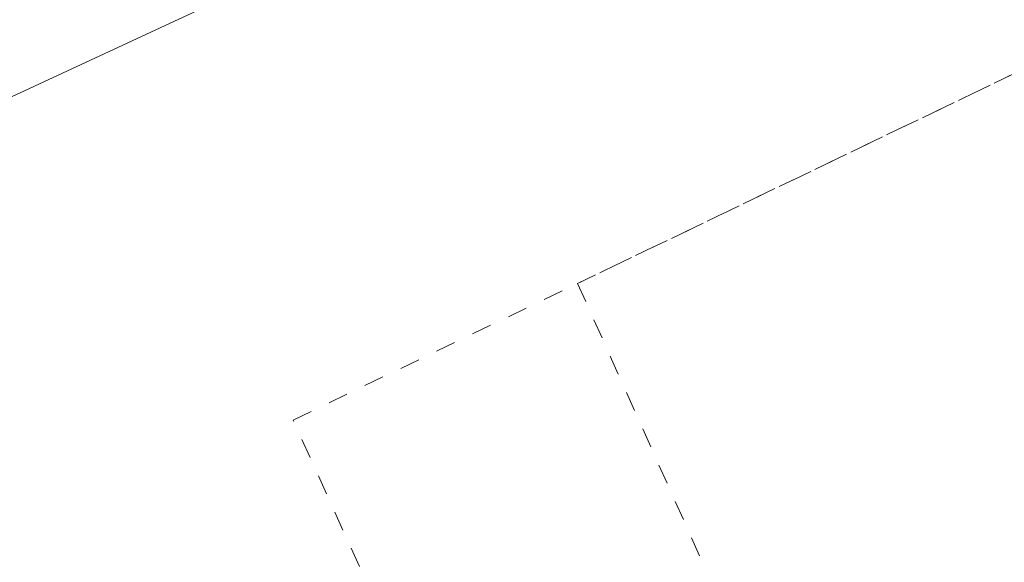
# Model space of a CAD drawing. Header units: metres. Extents: x 8440716 to 8446743, y 5883760 to 5887966.
# Tile 12 of 256: x 8442221 to 8442245, y 5885656 to 5885670. Entities that reach past the tile are written whole.
import ezdxf

# ---------------------------------------------------------------- set-up
doc = ezdxf.new("R2010")
doc.units = ezdxf.units.M
doc.header["$MEASUREMENT"] = 0
doc.linetypes.add('0.5_0.5', pattern=[1, 0.5, -0.5])
doc.layers.add('218-kontur użytku gruntowego', color=253, linetype='CONTINUOUS')
doc.layers.add('przewód telekomunikacyjny podziemny', color=253, linetype='CONTINUOUS')

msp = doc.modelspace()

# ---------------------------------------------------------------- linework, layer by layer
at = {"layer": '218-kontur użytku gruntowego', "color": 3, "linetype": '0.5_0.5', "lineweight": 18, "flags": 128}
for points in [[(8442234.63, 5885663.39), (8442275.3, 5885682.92)], [(8442275.3, 5885682.92), (8442234.63, 5885663.39)], [(8442227.48, 5885659.96), (8442234.63, 5885663.39)], [(8442234.63, 5885663.39), (8442244.73, 5885640.85)], [(8442237.39, 5885638.06), (8442227.48, 5885659.96)]]:
    msp.add_lwpolyline(points, dxfattribs=at)
at = {"layer": 'przewód telekomunikacyjny podziemny', "color": 30, "linetype": 'Continuous', "lineweight": 18, "flags": 128}
msp.add_lwpolyline([(8442316.79, 5885717.27), (8442288.16, 5885701.78), (8442261.6, 5885687.5), (8442247.28, 5885680.22), (8442245.76, 5885679.52), (8442225.65, 5885670.52), (8442207.54, 5885662.12), (8442184.11, 5885653.73), (8442170.52, 5885649.13), (8442158.02, 5885645.48), (8442150.82, 5885643.71), (8442144.09, 5885641.96), (8442143.49, 5885641.81), (8442142.85, 5885641.61), (8442128.4, 5885637.27), (8442127.92, 5885637.14)], dxfattribs=at)

doc.saveas('drawing.dxf')
